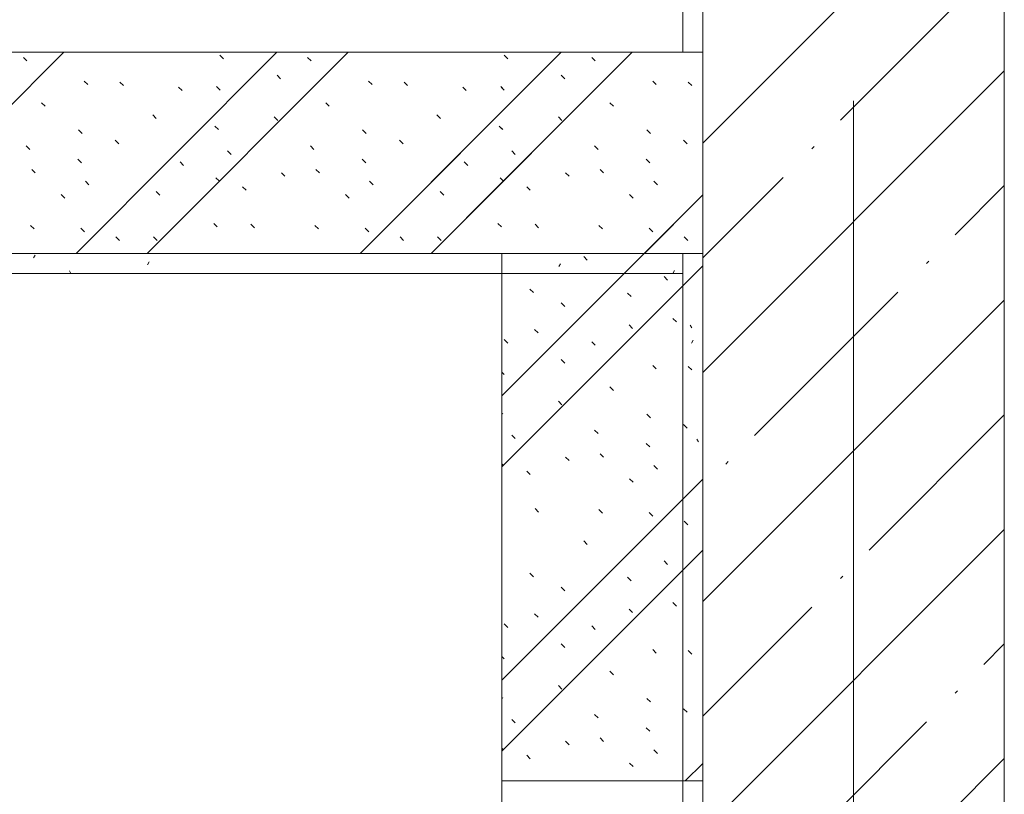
# Model space of a CAD drawing. Header units: millimetres. Extents: x 83162 to 161202, y 56220 to 105342.
# Tile 78 of 152: x 137440 to 138420, y 81132 to 81902. Entities that reach past the tile are written whole.
import ezdxf

# ---------------------------------------------------------------- set-up
doc = ezdxf.new("R2010")
doc.units = ezdxf.units.MM
doc.linetypes.add('4_ Штрихпунктир_ 10 х 2 мм', pattern=[1400, 1000, -200, 0, -200])
for name, color, linetype, lineweight in [('A-FLOR-____-MCUT', 7, 'Continuous', 9), ('A-FLOR-____-OTLN', 7, 'Continuous', 9), ('A-WALL-____-MCUT', 7, 'Continuous', 9), ('A-WALL-____-PATT', 7, 'Continuous', 9), ('I-WALL-____-MCUT', 7, 'Continuous', 9), ('S-GRID-____-OTLN', 7, 'Continuous', 9)]:
    doc.layers.add(name, color=color, linetype=linetype, lineweight=lineweight)
pattern_1 = [(135, (150.28, 188.64), (-282.84271, 3e-14), [5, -395]), (135, (174.9, 237.36), (-282.8427, 3e-14), [5, -395]), (135, (211.96, 236.53), (-282.8427, 3e-14), [5, -395]), (135, (114.96, 223.96), (-282.84271, 3e-14), [5, -395]), (135, (77.54, 223.96), (-282.84271, 3e-14), [5, -395]), (135, (57.44, 184.52), (-282.84271, 3e-14), [5, -395]), (135, (66.21, 142.9), (-282.84271, 3e-14), [5, -395]), (135, (107.33, 161), (-282.84271, 3e-14), [5, -395]), (135, (99.08, 130.94), (-282.84271, 3e-14), [5, -395]), (135, (22.6, 136.46), (-282.84271, 3e-14), [5, -395]), (135, (21.16, 168.08), (-282.84271, 3e-14), [5, -395]), (135, (46.13, 96.12), (-282.84271, 3e-14), [5, -395]), (135, (3.54, 74.6), (-282.84271, 3e-14), [5, -395]), (135, (40.3, 47.56), (-282.84271, 3e-14), [5, -395]), (135, (39.77, 18.47), (-282.84271, 3e-14), [5, -395]), (135, (76.94, 37.28), (-282.84271, 3e-14), [5, -395]), (135, (114.18, 62.4), (-282.84271, 3e-14), [5, -395]), (135, (139.87, 90.2), (-282.84271, 3e-14), [5, -395]), (135, (141.44, 15.82), (-282.84271, 3e-14), [5, -395]), (135, (188.69, 26.73), (-282.84271, 3e-14), [5, -395]), (135, (176.14, 51.36), (-282.84271, 3e-14), [5, -395]), (135, (177.03, 0), (-282.84271, 3e-14), [5, -395]), (135, (276.61, 8.22), (-282.8427, 3e-14), [5, -395]), (135, (271.19, 31.72), (-282.8427, 3e-14), [5, -395]), (135, (268.29, 119.65), (-282.8427, 3e-14), [5, -395]), (135, (237.92, 101.95), (-282.8427, 3e-14), [5, -395]), (135, (237.92, 158.27), (-282.8427, 3e-14), [5, -395]), (135, (260.4, 204.35), (-282.8427, 3e-14), [5, -395]), (135, (275.54, 235.4), (-282.8427, 3e-14), [5, -395]), (135, (117.62, 268.96), (-282.8427, 3e-14), [5, -395]), (135, (203.62, 273.83), (-282.8427, 3e-14), [5, -395]), (135, (47.24, 279.3), (-282.84271, 3e-14), [5, -395]), (135, (23.2, 266.16), (-282.84271, 3e-14), [5, -395]), (135, (42.78, 232.52), (-282.84271, 3e-14), [5, -395]), (135, (177.76, 90.57), (-282.84271, 3e-14), [5, -395]), (135, (181.12, 121.8), (-282.84271, 3e-14), [5, -395]), (135, (206.73, 172.06), (-282.8427, 3e-14), [5, -395]), (135, (143.14, 136.62), (-282.84271, 3e-14), [5, -395]), (135, (211.51, 131.86), (-282.8427, 3e-14), [5, -395]), (135, (81.47, 95.1), (-282.84271, 3e-14), [5, -395]), (135, (235.13, 60.46), (-282.84271, 3e-14), [5, -395]), (135, (242.24, 4.89), (-282.84271, 3e-14), [5, -395]), (45, (0, 106.07), (-282.84271, 0), []), (45, (106.07, 0), (-282.84271, 0), []), (45, (176.78, 0), (-282.84271, 0), []), (45, (0, 176.78), (-282.84271, 0), [])]
pattern_2 = [(0, (0, 0), (203.2, 50.8), [3.353, -149.047, 3.353, -149.047, -812.8]), (0, (0, 0), (203.2, 50.8), [-304.8, 3.353, -301.447, 3.353, -149.047, -355.6]), (0, (0, 0), (203.2, 50.8), [-762, 3.353, -98.247, 3.353, -250.647]), (120, (76.2, 25.4), (-145.59409, 150.576362), [3.353, -149.047, 3.353, -149.047, -812.8]), (120, (76.2, 25.4), (-145.59409, 150.576362), [-304.8, 3.353, -301.447, 3.353, -149.047, -355.6]), (120, (76.2, 25.4), (-145.59409, 150.576362), [-762, 3.353, -98.247, 3.353, -250.647]), (240, (101.6, 127), (-57.60591, -201.376362), [3.353, -149.047, 3.353, -149.047, -812.8]), (240, (101.6, 127), (-57.60591, -201.376362), [-304.8, 3.353, -301.447, 3.353, -149.047, -355.6]), (240, (101.6, 127), (-57.60591, -201.376362), [-762, 3.353, -98.247, 3.353, -250.647])]

# ---------------------------------------------------------------- blocks, each defined once
blk = doc.blocks.new('Л_3_03_дет6 - Л_3_03_дет1-4389095-ВКК_01_К3_З_ЭОМ_греющий кабель_')
at = {"layer": 'A-FLOR-____-MCUT', "color": 254, "lineweight": 5, "true_color": 0xcccccc}
for p, q in [((50920, 21270), (50250, 21270)), ((50920, 20450), (50920, 21270))]:
    blk.add_line(p, q, dxfattribs=at)
blk = doc.blocks.new('240311_Наметкина 10_РД_АР_К3_R21_rvt-1-ВКК_01_К3_З_ЭОМ_греющий кабель_')
at = {"layer": 'A-WALL-____-PATT', "lineweight": 5, "true_color": 0xcccccc}
h = blk.add_hatch(dxfattribs=at)
h.set_pattern_fill('FP_1', color=254, style=0, pattern_type=2)
h.set_pattern_definition([(45, (0, 0), (-114.04925, 114.04925), []), (45, (114.05, 0), (-114.04925, 114.04925), [201.613, -40.323, 3.353, -36.97])])
h.paths.add_polyline_path([(138420, 80600), (138420, 83000), (138120, 83000), (138120, 80600)])
h = blk.add_hatch(dxfattribs=at)
h.set_pattern_fill('FP_29', color=254, style=0, pattern_type=2)
h.set_pattern_definition(pattern_1)
h.paths.add_polyline_path([(138120, 81670), (138120, 81870), (137016.09, 81870), (137016.09, 81670), (137674.95, 81670)])
h = blk.add_hatch(dxfattribs=at)
h.set_pattern_fill('FP_29', color=254, style=0, pattern_type=2)
h.set_pattern_definition(pattern_1)
h.paths.add_polyline_path([(137920, 81670), (137920, 81870), (137050, 81870), (137050, 81670), (137674.95, 81670)])
h = blk.add_hatch(dxfattribs=at)
h.set_pattern_fill('FP_29', color=254, style=0, pattern_type=2)
h.set_pattern_definition(pattern_1)
h.paths.add_polyline_path([(138120, 81145), (138120, 81870), (137920, 81870), (137920, 81145)])
at = {"layer": 'A-WALL-____-MCUT', "color": 254, "lineweight": 5, "true_color": 0xcccccc}
for p, q in [((138120, 83000), (138120, 80600)), ((138420, 80600), (138420, 83000)), ((137920, 81870), (137050, 81870)), ((137050, 81670), (137920, 81670))]:
    blk.add_line(p, q, dxfattribs=at)
at = {"layer": 'I-WALL-____-MCUT', "color": 254, "lineweight": 5, "true_color": 0xcccccc}
for p, q in [((138120, 81870), (137016.09, 81870)), ((138120, 81870), (137920, 81870)), ((138120, 81670), (138120, 81870)), ((138120, 81145), (138120, 81870)), ((137016.09, 81670), (138120, 81670)), ((137920, 81670), (137920, 81145)), ((137920, 81145), (138120, 81145))]:
    blk.add_line(p, q, dxfattribs=at)
at = {"layer": 'A-FLOR-____-OTLN', "color": 254, "lineweight": 5, "true_color": 0xcccccc}
blk.add_blockref('Л_3_03_дет6 - Л_3_03_дет1-4389095-ВКК_01_К3_З_ЭОМ_греющий кабель_', (87000, 60400), dxfattribs=at)
blk = doc.blocks.new('Наметкина 10_РД_АР_К3_Отделка_R21_rvt-1-ВКК_01_К3_З_ЭОМ_греющий кабель_')
at = {"layer": 'A-WALL-____-PATT', "lineweight": 5, "true_color": 0xaaaaaa}
h = blk.add_hatch(dxfattribs=at)
h.set_pattern_fill('FP_35', color=253, style=0, pattern_type=2)
h.set_pattern_definition(pattern_2)
h.paths.add_polyline_path([(138120, 80800), (138120, 81670), (138100, 81670), (138100, 80800)])
h.paths.add_polyline_path([(138120, 81870), (138120, 83000), (138100, 83000), (138100, 81870)])
h = blk.add_hatch(dxfattribs=at)
h.set_pattern_fill('FP_35', color=253, style=0, pattern_type=2)
h.set_pattern_definition(pattern_2)
h.paths.add_polyline_path([(138100, 81650), (138100, 81670), (137016.09, 81670), (137016.09, 81650), (137674.95, 81650)])
h.paths.add_polyline_path([(136460, 81650), (136460, 81670), (134170, 81670), (134170, 81650), (135545.45, 81650)])
at = {"layer": 'A-WALL-____-MCUT', "color": 253, "lineweight": 5, "true_color": 0xaaaaaa}
for p, q in [((138100, 83000), (138100, 81870)), ((138120, 81870), (138120, 83000)), ((138100, 81870), (138120, 81870)), ((138100, 81670), (137016.09, 81670)), ((138100, 81670), (138100, 80800)), ((138120, 81670), (138100, 81670)), ((138100, 81650), (138100, 81670)), ((138120, 80800), (138120, 81670)), ((137016.09, 81650), (138100, 81650))]:
    blk.add_line(p, q, dxfattribs=at)
at = {"layer": 'S-GRID-____-OTLN', "color": 254, "linetype": '4_ Штрихпунктир_ 10 х 2 мм', "lineweight": 5, "true_color": 0xcccccc}
blk.add_line((138270, 57020.14), (138270, 104542.42), dxfattribs=at)

msp = doc.modelspace()

# ---------------------------------------------------------------- block references
at = {"lineweight": 5}
for name in ['Наметкина 10_РД_АР_К3_Отделка_R21_rvt-1-ВКК_01_К3_З_ЭОМ_греющий кабель_', '240311_Наметкина 10_РД_АР_К3_R21_rvt-1-ВКК_01_К3_З_ЭОМ_греющий кабель_']:
    msp.add_blockref(name, (0, 0), dxfattribs=at)

doc.saveas('drawing.dxf')
